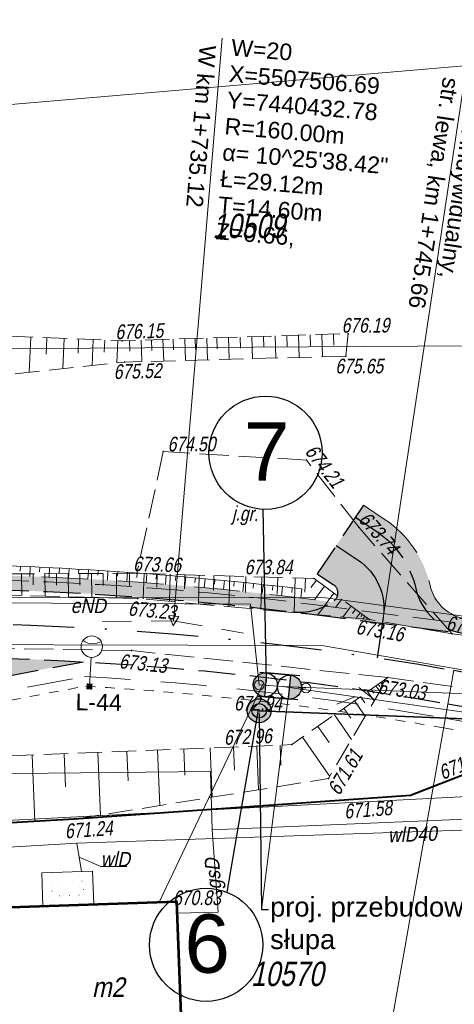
# Model space of a CAD drawing. Header units: metres. Extents: x 7168 to 12828, y 1523 to 3619.
# Tile 17 of 133: x 8490 to 8512, y 3463 to 3514. Entities that reach past the tile are written whole.
import ezdxf
from ezdxf import colors
from ezdxf.entities.mleader import LeaderData, LeaderLine
from ezdxf.enums import TextEntityAlignment as Align
from ezdxf.math import Vec2, Vec3

# ---------------------------------------------------------------- set-up
doc = ezdxf.new("R2010")
doc.units = ezdxf.units.M
for name, pattern in [('0.5_0.5', [1, 0.5, -0.5]), ('4', [2.5, 1.5, -1]), ('BUBZ01-500', [1.75, 1.25, -0.5]), ('DGN Style 2', [3.921133, 2.35268, -1.568453]), ('DGN Style 3', [2.649063, 1.892188, -0.756875]), ('DGN Style 4', [6.277735, 3.136907, -1.568453, 0.003921, -1.568453]), ('KTJZ01-500', [2, 1.5, -0.5]), ('sm05_500', [1, 0.5, -0.5])]:
    doc.linetypes.add(name, pattern=pattern)
for name, color, linetype, lineweight in [('1_trasa', 1, 'DGN Style 4', 30), ('1_trasa opis', 1, 'Continuous', 0), ('211-numer działki ewidencyjnej', 7, 'Continuous', 0), ('219-działka ewidencyjna', 7, 'Continuous', 0), ('2_krawedz jezdni', 7, 'DGN Style 3', 30), ('2_krawedz pobocza', 7, 'DGN Style 2', 13), ('2_krawedz skarpy', 7, 'Continuous', 13), ('312-budynek ewidencyjny', 7, 'Continuous', 0), ('312-oznaczenie budynku ewidencyjnego-Atr117', 7, 'Continuous', 0), ('3_jezdnia hatch', 8, 'Continuous', 0), ('8_kanał technologiczny', 30, 'Continuous', 40), ('_0', 7, 'Continuous', 0), ('BUBZ01', 4, 'Continuous', 0), ('BUBZ01_1', 4, 'Continuous', 0), ('CP_LINE_LT-S28', 40, 'CPP_Pipe_06', 18), ('EGBI - Wiatrołap', 7, 'Continuous', 0), ('Kabel nn oświetleniowy', 1, 'DGN Style 2', 13), ('KTJZ01', 98, 'Continuous', 0), ('KTOK05_01', 250, 'Continuous', 0), ('Latarnia drogowa 1', 1, 'Continuous', 13), ('Opisy', 1, 'Continuous', 0), ('proj. słupy', 1, 'Continuous', 30), ('PRZEBUDOWA SIECI', 1, 'DGN Style 2', 13), ('przewód elektroenergetyczny (linia)', 250, 'Continuous', 0), ('przewód elektroenergetyczny (linia)-Atr1', 250, 'Continuous', 0), ('przewód gazowy (linia)', 250, 'Continuous', 0), ('przewód gazowy (linia)-Atr1', 250, 'Continuous', 0), ('przewód wodociągowy (linia)', 250, 'Continuous', 0), ('przewód wodociągowy (linia)-Atr1', 250, 'Continuous', 0), ('RTPW02', 98, 'Continuous', 0), ('SUTP_B - Przewód telekomunikacyjny napowietrzny', 7, 'Continuous', 0), ('słup łączony (linia)', 250, 'Continuous', 0), ('słup łączony (linia) - symbol', 250, 'Continuous', 0), ('słupy', 250, 'Continuous', 25)]:
    doc.layers.add(name, color=color, linetype=linetype, lineweight=lineweight)
doc.layers.add('3_pobocze hatch', color=7, linetype='Continuous', lineweight=0, true_color=0xfffacd)
doc.layers.add('AL 4x25', color=250, linetype='Continuous')
doc.layers.add('atrybuty', color=5, linetype='Continuous')
doc.styles.add('Opis 500', font='italic.shx', dxfattribs={"width": 0.75, "height": 1.2})
doc.styles.add('Opis elektryczny', font='arial.ttf', dxfattribs={"height": 0.85})
doc.styles.get("Standard").update_dxf_attribs({"font": 'arial.ttf'})
doc.styles.add('Style-Arial', font='arial.ttf')
doc.styles.add('Style-simplex', font='simplex.shx')
doc.linetypes.add('CPP_Pipe_06', pattern='A,5.3,-0.35,["`",Style-simplex,S=0.5,R=0,X=0,Y=0],-1.35', length=7)
doc.linetypes.add('E2', pattern='A,4.921575,["E2",Opis 500,S=1.2,R=0,X=0,Y=-0.5],0.078425,-1.460211,5', length=11.460211)
doc.linetypes.add('KTOK05_01-500', pattern='A,3.75,[13,dgnlstyle-rozp_2015-smreczak.shx,S=0.002778,R=0,X=0,Y=0],3.75', length=7.5)

# ---------------------------------------------------------------- blocks, each defined once
blk = doc.blocks.new('SM05_1')
at = {"color": 0, "linetype": 'Continuous', "lineweight": 13}
blk.add_circle((0, 0), 0.25, dxfattribs=at)
blk = doc.blocks.new('RTPW02_1')
at = {"layer": 'RTPW02', "linetype": 'Continuous'}
h = blk.add_hatch(color=256, dxfattribs=at)
edge = h.paths.add_edge_path()
edge.add_arc((0, 0), 0.0045, 0, 360)
blk = doc.blocks.new('LO15')
at = {"layer": 'Latarnia drogowa 1'}
blk.add_line((0, 0), (1.5, 0), dxfattribs=at)
blk.add_circle((2.050888, 0), 0.550888, dxfattribs=at)
at = {"layer": 'Latarnia drogowa 1', "extrusion": (0, 0, -1)}
blk.add_arc((-3.020929, 0), 0.820233, 325.416533, 34.583463, dxfattribs=at)
at = {"layer": 'Latarnia drogowa 1'}
blk.add_solid([(0.150415, 0.150412), (0.150415, -0.149588), (-0.149585, 0.150412), (-0.149585, -0.149588)], dxfattribs=at)
blk = doc.blocks.new('*U115')
at = {"layer": 'słupy', "true_color": 0xffffff}
h = blk.add_hatch(color=7, dxfattribs=at)
h.paths.add_polyline_path([(2461, 0, 1), (-2461, 0, 1)])
h.paths.add_polyline_path([(1478, 0, -1), (-1478, 0, -1)], flags=16)
h = blk.add_hatch(color=7, dxfattribs=at)
h.set_gradient(color1=(255, 255, 255), tint=0.41, name='CYLINDER')
h.paths.add_polyline_path([(1478, 0, 1), (-1478, 0, 1)])
at = {"layer": 'proj. słupy'}
for radius in [2461, 1478]:
    blk.add_circle((0, 0), radius, dxfattribs=at)
at = {"layer": 'słupy'}
blk.add_circle((0, 0), 2461, dxfattribs=at)
at = {"layer": 'atrybuty', "flags": 1}
for tag, p in [('SYMBOL', (5719, 37248)), ('RODZAJ_ZERDZI', (5719, 33213)), ('NAZWA_STACJI', (5719, 29178)), ('NAZWA_OBWODU', (5719, 25143)), ('NAPIĘCIE', (5719, 21108)), ('PARAMETRY_ZERDZI', (5719, 17072)), ('MOC_W_KW', (5719, 13428))]:
    blk.add_attdef(tag, p, '', height=2000, dxfattribs=at)
at = {"layer": 'słupy', "color": 5, "flags": 4}
for tag, p in [('DŁ_PRZESLA', (5384, 45874)), ('NR_SLUPA', (5384, 6362))]:
    blk.add_attdef(tag, text='', height=3600, dxfattribs=at).set_placement(p, align=Align.TOP_LEFT)
blk = doc.blocks.new('*U118')
at = {"layer": 'słupy', "true_color": 0x000000}
h = blk.add_hatch(color=18, dxfattribs=at)
h.set_gradient(color2=(0, 0, 0), one_color=1)
h.paths.add_polyline_path([(-2354, 2464), (2568, 2464, 1.0156661)])
h = blk.add_hatch(color=18, dxfattribs=at)
h.set_gradient(color2=(0, 0, 0), one_color=1)
h.paths.add_polyline_path([(-2354, -2464, 1.0156661), (2568, -2464)])
at = {"layer": 'słupy'}
for p, q in [((-2354, 4398), (-2354, -2420)), ((2550, 4398), (2550, -2420)), ((-2354, -3883), (-2354, 2936)), ((-2354, 2464), (2568, 2464)), ((2550, -3883), (2550, 2936)), ((-2354, -2464), (2568, -2464))]:
    blk.add_line(p, q, dxfattribs=at)
for centre in [(107, 2502), (107, -2502)]:
    blk.add_circle(centre, 2461, dxfattribs=at)
at = {"layer": 'atrybuty', "flags": 1}
for tag, p in [('SYMBOL', (5719, 37248)), ('RODZAJ_ZERDZI', (5719, 33213)), ('NAZWA_STACJI', (5719, 29178)), ('NAZWA_OBWODU', (5719, 25143)), ('NAPIĘCIE', (5719, 21108)), ('PARAMETRY_ZERDZI', (5719, 17072)), ('MOC_W_KW', (5719, 13428))]:
    blk.add_attdef(tag, p, '', height=2000, dxfattribs=at)
at = {"layer": 'słupy', "color": 5, "flags": 4}
for tag, p in [('DŁ_PRZESLA', (5384, 45874)), ('NR_SLUPA', (5384, 6362))]:
    blk.add_attdef(tag, text='', height=3600, dxfattribs=at).set_placement(p, align=Align.TOP_LEFT)

msp = doc.modelspace()

# ---------------------------------------------------------------- hatches: boundary and pattern name
at = {"layer": '3_jezdnia hatch', "true_color": 0xb3fffc}
for points in [[(8504.378, 3483.522), (8512.405, 3482.504, -0.316083), (8509.855, 3484.825, 0.192152), (8507.868, 3487.732), (8506.753, 3488.481), (8504.802, 3485.575), (8505.639, 3485.012, -0.518635), (8505.658, 3484.195, -0.191605), (8503.513, 3483.63, -0.001347)], [(8482.836, 3481.305), (8476.039, 3481.255, -0.033753), (8454.265, 3482.563), (8461.019, 3480.336, 0.023048), (8476.05, 3479.755), (8482.847, 3479.805, -0.005051), (8486.014, 3479.797), (8492.805, 3481.065, 0.015758)]]:
    msp.add_hatch(color=131, dxfattribs=at).paths.add_polyline_path(points)
at = {"layer": '3_pobocze hatch', "true_color": 0xfffacd}
for points in [[(8520.58, 3481.466, 0.111909), (8541.622, 3482.484), (8542.323, 3482.75, 0.243549), (8544.164, 3484.806), (8544.424, 3485.814, -0.157071), (8546.964, 3489.83), (8546.314, 3490.261, 0.150352), (8543.697, 3486.002), (8543.437, 3484.993, -0.243549), (8542.057, 3483.452), (8541.388, 3483.197, -0.111822), (8520.693, 3482.208), (8512.499, 3483.248, -0.316083), (8510.587, 3484.989, 0.192152), (8508.286, 3488.354), (8507.171, 3489.103), (8506.753, 3488.481), (8507.868, 3487.732, -0.192152), (8509.855, 3484.825, 0.316083), (8512.405, 3482.504)], [(8482.804, 3485.555), (8476.007, 3485.504, -0.008078), (8470.919, 3485.549, -0.423209), (8468.728, 3487.923), (8468.733, 3488.013), (8467.984, 3488.054), (8467.979, 3487.964, 0.423201), (8470.9, 3484.799, 0.008078), (8476.013, 3484.754), (8482.81, 3484.805, -0.032084), (8503.513, 3483.63, 0.181109), (8505.558, 3484.125, 0.035119)]]:
    msp.add_hatch(color=7, dxfattribs=at).paths.add_polyline_path(points)

# ---------------------------------------------------------------- linework, layer by layer
at = {"color": 1, "lineweight": 25}
for p, q in [((8502.198, 3480.026), (8502.016, 3488.895)), ((8501.771, 3478.624), (8500.158, 3469.243))]:
    msp.add_line(p, q, dxfattribs=at)
for centre in [(8502.145, 3491.788), (8499.093, 3466.541)]:
    msp.add_circle(centre, 2.904, dxfattribs=at)
at = {"layer": '1_trasa'}
for p, q in [((8505.777, 3487.028), (8506.892, 3486.279)), ((8508.186, 3483.341), (8507.874, 3481.27)), ((8511.8, 3480.628), (8520.172, 3479.152))]:
    msp.add_line(p, q, dxfattribs=at)
at = {"layer": '1_trasa', "extrusion": (0, 0, -1)}
for centre, radius, start, end in [((-8505.219, 3483.789), 3, 123.8888, 188.5764), ((-8484.013, 3323.059), 160, 89.57362, 100.00096)]:
    msp.add_arc(centre, radius, start, end, dxfattribs=at)
at = {"layer": '1_trasa opis', "flags": 128}
for points in [[(8497.422, 3483.164), (8499.926, 3513.059)], [(8511.8, 3480.628), (8506.59, 3451.084)]]:
    msp.add_lwpolyline(points, dxfattribs=at)
at = {"layer": '1_trasa opis', "linetype": 'Continuous', "lineweight": 0, "flags": 128}
msp.add_lwpolyline([(8507.874, 3481.27), (8512.347, 3510.935)], dxfattribs=at)
at = {"layer": '1_trasa opis', "linetype": 'Continuous', "flags": 128}
msp.add_lwpolyline([(8497.401, 3482.915), (8497.194, 3483.434), (8497.692, 3483.392), (8497.401, 3482.915)], close=True, dxfattribs=at)
at = {"layer": '1_trasa opis', "linetype": '4'}
msp.add_lwpolyline([(8493.772, 3483.137), (8497.422, 3483.164), (8501.016, 3482.53)], dxfattribs=at)
at = {"layer": '219-działka ewidencyjna', "color": 3, "linetype": 'Continuous', "lineweight": 13, "true_color": 0x00ff00, "flags": 128}
for points in [[(8484.638, 3509.283), (8513.348, 3511.733)], [(8484.718, 3497.103), (8512.768, 3497.273)], [(8484.768, 3484.363), (8505.218, 3484.353)], [(8505.218, 3484.353), (8512.328, 3483.413)], [(8477.518, 3481.973), (8505.028, 3481.893)], [(8505.028, 3481.893), (8515.818, 3480.033)], [(8484.578, 3472.703), (8529.888, 3475.063)]]:
    msp.add_lwpolyline(points, dxfattribs=at)
at = {"layer": '2_krawedz jezdni'}
for p, q in [((8507.171, 3489.103), (8504.802, 3485.575)), ((8506.753, 3488.481), (8507.868, 3487.732)), ((8504.802, 3485.575), (8505.639, 3485.012)), ((8504.378, 3483.522), (8520.58, 3481.466)), ((8486.014, 3479.797), (8492.805, 3481.065)), ((8511.496, 3478.905), (8519.868, 3477.428))]:
    msp.add_line(p, q, dxfattribs=at)
at = {"layer": '2_krawedz jezdni', "extrusion": (0, 0, -1)}
for centre, radius, start, end in [((-8505.219, 3483.789), 4.75, 123.8888, 167.3965), ((-8484.013, 3323.059), 161.75, 89.57362, 97.23291), ((-8484.013, 3323.059), 158.25, 89.57362, 100.00096)]:
    msp.add_arc(centre, radius, start, end, dxfattribs=at)
at = {"layer": '2_krawedz jezdni'}
for centre, radius, start, end in [((8505.361, 3484.597), 0.5, 306.4599, 56.1112), ((8512.783, 3485.48), 3, 192.6035, 262.7671), ((8503.875, 3486.608), 3, 263.0758, 306.464)]:
    msp.add_arc(centre, radius, start, end, dxfattribs=at)
at = {"layer": '2_krawedz pobocza'}
for p, q in [((8507.171, 3489.103), (8508.286, 3488.354)), ((8486.078, 3479.046), (8492.854, 3480.311)), ((8511.365, 3478.166), (8516.788, 3477.21))]:
    msp.add_line(p, q, dxfattribs=at)
at = {"layer": '2_krawedz pobocza', "extrusion": (0, 0, -1)}
for centre, radius, start, end in [((-8505.219, 3483.789), 5.5, 123.8888, 167.3965), ((-8484.013, 3323.059), 162.5, 89.57362, 97.61905), ((-8484.013, 3323.059), 157.5, 93.21769, 100.00096)]:
    msp.add_arc(centre, radius, start, end, dxfattribs=at)
at = {"layer": '2_krawedz pobocza'}
msp.add_arc((8512.783, 3485.48), 2.25, 192.6035, 262.7671, dxfattribs=at)
at = {"layer": '2_krawedz skarpy'}
msp.add_open_spline([(8471.81, 3485.709), (8478.796, 3486.156), (8486.956, 3486.216), (8497.622, 3485.555), (8504.015, 3484.802)], degree=3, dxfattribs=at)
at = {"layer": '312-budynek ewidencyjny', "color": 250, "linetype": 'Continuous', "lineweight": 53, "flags": 128}
for points in [[(8488.018, 3468.443), (8497.568, 3468.763)], [(8497.568, 3468.763), (8497.898, 3460.283)]]:
    msp.add_lwpolyline(points, dxfattribs=at)
at = {"layer": '8_kanał technologiczny', "color": 30, "linetype": 'DGN Style 3', "lineweight": 13}
msp.add_line((8504.441, 3484.018), (8520.655, 3481.961), dxfattribs=at)
at = {"layer": '8_kanał technologiczny', "color": 30, "linetype": 'DGN Style 3', "lineweight": 13, "extrusion": (0, 0, -1)}
msp.add_arc((-8484.013, 3323.059), 162.25, 89.57362, 97.23291, dxfattribs=at)
at = {"layer": '_0', "color": 7, "linetype": 'Continuous', "lineweight": 13}
for p, q in [((8489.554, 3485.709), (8489.565, 3485.958)), ((8490.064, 3485.939), (8490.044, 3485.445)), ((8490.552, 3485.673), (8490.564, 3485.918)), ((8491.063, 3485.893), (8491.039, 3485.404)), ((8491.55, 3485.624), (8491.562, 3485.868)), ((8492.062, 3485.841), (8492.034, 3485.357)), ((8492.547, 3485.572), (8492.561, 3485.811)), ((8493.06, 3485.781), (8493.031, 3485.309)), ((8493.544, 3485.514), (8493.559, 3485.75)), ((8494.058, 3485.72), (8494.027, 3485.246)), ((8494.54, 3485.45), (8494.557, 3485.686)), ((8495.056, 3485.649), (8495.022, 3485.183)), ((8495.537, 3485.382), (8495.554, 3485.613)), ((8496.053, 3485.576), (8496.017, 3485.112)), ((8496.533, 3485.306), (8496.552, 3485.539)), ((8497.05, 3485.499), (8497.012, 3485.034)), ((8497.529, 3485.226), (8497.548, 3485.458)), ((8498.046, 3485.415), (8498.005, 3484.955)), ((8498.524, 3485.139), (8498.544, 3485.369)), ((8499.042, 3485.322), (8498.999, 3484.862)), ((8499.518, 3485.045), (8499.54, 3485.275)), ((8500.038, 3485.229), (8499.993, 3484.768)), ((8500.512, 3484.951), (8500.535, 3485.182)), ((8501.033, 3485.131), (8500.985, 3484.668)), ((8501.506, 3484.846), (8501.53, 3485.079)), ((8502.027, 3485.026), (8501.976, 3484.559)), ((8502.498, 3484.737), (8502.524, 3484.97)), ((8503.021, 3484.914), (8502.968, 3484.449)), ((8503.491, 3484.624), (8503.518, 3484.858)), ((8504.015, 3484.802), (8503.959, 3484.327))]:
    msp.add_line(p, q, dxfattribs=at)
at = {"layer": '_0', "color": 7, "linetype": 'Continuous', "lineweight": 0, "flags": 128}
msp.add_lwpolyline([(8511.8, 3480.628), (8511.782, 3480.53)], dxfattribs=at)
at = {"layer": 'BUBZ01', "linetype": 'BUBZ01-500', "lineweight": 13}
msp.add_line((8506.378, 3497.903), (8506.268, 3496.743), dxfattribs=at)
at = {"layer": 'BUBZ01', "linetype": 'BUBZ01-500', "lineweight": 13, "flags": 128}
for points in [[(8449.578, 3508.883), (8451.148, 3508.863), (8470.448, 3509.233), (8483.358, 3509.783), (8484.638, 3508.873), (8484.508, 3497.953), (8494.788, 3497.533), (8506.378, 3497.903)], [(8506.268, 3496.743), (8494.908, 3496.443), (8482.598, 3495.133)], [(8495.538, 3485.603), (8481.388, 3485.533), (8468.968, 3486.723)], [(8453.628, 3482.233), (8452.718, 3479.913), (8454.098, 3475.963), (8460.608, 3473.593), (8469.728, 3472.103), (8477.848, 3472.153), (8492.318, 3472.983), (8505.378, 3475.073), (8508.418, 3480.253)], [(8508.418, 3480.253), (8503.488, 3476.813), (8483.588, 3476.013), (8468.518, 3474.473), (8460.648, 3474.453), (8455.608, 3476.923), (8453.908, 3479.823), (8453.628, 3482.233)]]:
    msp.add_lwpolyline(points, dxfattribs=at)
at = {"layer": 'BUBZ01_1', "linetype": 'Continuous', "lineweight": 13}
for p, q in [((8490.021, 3495.922), (8490.095, 3497.724)), ((8490.88, 3496.85), (8490.915, 3497.691)), ((8491.745, 3496.106), (8491.808, 3497.654)), ((8492.524, 3496.905), (8492.553, 3497.624)), ((8493.244, 3496.265), (8493.298, 3497.593)), ((8493.869, 3496.949), (8493.894, 3497.569)), ((8494.518, 3496.401), (8494.565, 3497.542)), ((8495.179, 3496.997), (8495.162, 3497.544)), ((8495.795, 3496.466), (8495.76, 3497.564)), ((8496.301, 3497.03), (8496.284, 3497.58)), ((8496.917, 3496.496), (8496.882, 3497.599)), ((8497.423, 3497.063), (8497.405, 3497.616)), ((8498.039, 3496.525), (8498.003, 3497.635)), ((8498.545, 3497.095), (8498.527, 3497.652)), ((8499.161, 3496.555), (8499.125, 3497.671)), ((8499.666, 3497.128), (8499.648, 3497.688)), ((8500.282, 3496.584), (8500.247, 3497.707)), ((8500.863, 3497.163), (8500.845, 3497.726)), ((8501.479, 3496.616), (8501.443, 3497.745)), ((8502.059, 3497.198), (8502.041, 3497.764)), ((8502.676, 3496.648), (8502.639, 3497.783)), ((8503.256, 3497.233), (8503.238, 3497.802)), ((8503.872, 3496.679), (8503.836, 3497.821)), ((8504.452, 3497.268), (8504.434, 3497.84)), ((8505.069, 3496.711), (8505.032, 3497.86)), ((8505.649, 3497.303), (8505.63, 3497.879)), ((8489.629, 3484.465), (8489.624, 3485.573)), ((8490.225, 3485.013), (8490.223, 3485.576)), ((8490.827, 3484.434), (8490.821, 3485.579)), ((8491.423, 3485), (8491.42, 3485.582)), ((8492.025, 3484.403), (8492.019, 3485.585)), ((8492.621, 3484.988), (8492.618, 3485.588)), ((8493.223, 3484.373), (8493.217, 3485.591)), ((8493.819, 3484.976), (8493.816, 3485.594)), ((8494.496, 3484.34), (8494.49, 3485.597)), ((8495.167, 3484.962), (8495.164, 3485.601)), ((8495.872, 3484.287), (8495.911, 3485.591)), ((8496.562, 3484.899), (8496.582, 3485.572)), ((8497.213, 3484.165), (8497.254, 3485.552)), ((8497.978, 3484.813), (8498, 3485.529)), ((8498.702, 3484.03), (8498.746, 3485.507)), ((8499.469, 3484.724), (8499.491, 3485.485)), ((8500.265, 3483.888), (8500.312, 3485.461)), ((8501.108, 3484.625), (8501.132, 3485.437)), ((8501.903, 3483.739), (8501.953, 3485.412)), ((8502.748, 3484.526), (8502.773, 3485.388)), ((8503.616, 3483.583), (8503.668, 3485.361)), ((8504.169, 3484.631), (8504.191, 3485.346)), ((8504.477, 3484.867), (8504.756, 3485.245)), ((8504.652, 3484.238), (8505.171, 3484.939)), ((8504.82, 3483.474), (8505.644, 3484.589)), ((8505.739, 3483.851), (8506.058, 3484.283)), ((8506.106, 3483.357), (8506.531, 3483.933)), ((8506.609, 3483.542), (8506.768, 3483.758)), ((8506.792, 3483.295), (8507.005, 3483.583)), ((8507.043, 3483.387), (8507.123, 3483.495)), ((8507.135, 3483.264), (8507.241, 3483.408)), ((8507.333, 3483.284), (8507.36, 3483.32)), ((8508.005, 3479.548), (8507.809, 3479.828)), ((8508.009, 3479.801), (8507.931, 3479.913)), ((8508.17, 3479.83), (8508.053, 3479.998)), ((8508.163, 3479.97), (8508.114, 3480.04)), ((8508.294, 3480.041), (8508.236, 3480.125)), ((8508.316, 3480.14), (8508.296, 3480.168)), ((8507.243, 3478.954), (8507.018, 3479.276)), ((8507.715, 3479.055), (8507.383, 3479.531)), ((8507.703, 3479.462), (8507.566, 3479.658)), ((8507.261, 3478.28), (8506.714, 3479.063)), ((8506.558, 3477.082), (8505.679, 3478.341)), ((8506.527, 3478.164), (8506.166, 3478.681)), ((8505.403, 3476.922), (8504.827, 3477.747)), ((8501.783, 3474.497), (8501.693, 3476.74)), ((8502.932, 3475.738), (8502.89, 3476.788)), ((8505.441, 3475.18), (8504.036, 3477.195)), ((8490.309, 3472.867), (8490.172, 3476.277)), ((8491.885, 3474.652), (8491.817, 3476.343)), ((8493.667, 3473.198), (8493.538, 3476.413)), ((8495.095, 3474.955), (8495.034, 3476.473)), ((8496.72, 3473.687), (8496.605, 3476.536)), ((8498.006, 3475.246), (8497.952, 3476.59)), ((8499.4, 3474.116), (8499.299, 3476.644)), ((8500.544, 3475.499), (8500.496, 3476.692))]:
    msp.add_line(p, q, dxfattribs=at)
at = {"layer": 'CP_LINE_LT-S28'}
msp.add_lwpolyline([(8503.018, 3479.793), (8540.998, 3478.293), (8581.108, 3476.233)], dxfattribs=at)
at = {"layer": 'EGBI - Wiatrołap', "color": 250, "linetype": 'Continuous', "lineweight": 13}
for p, q in [((8491.22, 3469.752), (8491.23, 3469.752)), ((8491.719, 3469.769), (8491.729, 3469.769)), ((8492.219, 3469.786), (8492.229, 3469.786)), ((8492.719, 3469.803), (8492.729, 3469.804)), ((8491.192, 3469.295), (8491.191, 3469.305)), ((8492.801, 3469.373), (8492.802, 3469.363)), ((8491.08, 3469.045), (8491.07, 3469.045)), ((8491.209, 3468.795), (8491.209, 3468.805)), ((8491.58, 3469.063), (8491.57, 3469.062)), ((8492.079, 3469.08), (8492.069, 3469.079)), ((8492.579, 3469.097), (8492.569, 3469.097))]:
    msp.add_line(p, q, dxfattribs=at)
at = {"layer": 'EGBI - Wiatrołap', "color": 250, "linetype": 'Continuous', "lineweight": 13, "flags": 128}
msp.add_lwpolyline([(8490.718, 3468.533), (8490.658, 3470.233), (8493.268, 3470.323), (8493.328, 3468.623), (8490.718, 3468.533)], dxfattribs=at)
at = {"layer": 'Kabel nn oświetleniowy', "linetype": '0.5_0.5'}
for p, q in [((8486.121, 3478.545), (8492.886, 3479.809)), ((8519.651, 3476.197), (8511.279, 3477.674))]:
    msp.add_line(p, q, dxfattribs=at)
msp.add_arc((8484.013, 3323.059), 157, 79.99904, 86.76025, dxfattribs=at)
at = {"layer": 'KTJZ01', "linetype": 'KTJZ01-500'}
for points in [[(8511.718, 3482.503), (8506.928, 3487.963), (8504.248, 3491.413), (8496.898, 3491.853), (8495.538, 3485.603)], [(8507.478, 3483.233), (8495.588, 3484.313), (8481.478, 3484.673), (8470.558, 3484.743), (8463.088, 3484.873), (8458.428, 3484.953), (8451.788, 3485.473)], [(8495.538, 3485.603), (8504.638, 3485.333), (8507.478, 3483.233)], [(8549.628, 3483.763), (8539.238, 3481.953), (8532.308, 3480.913), (8528.688, 3480.693), (8520.908, 3481.373), (8511.718, 3482.503), (8507.478, 3483.233)], [(8521.618, 3478.393), (8508.418, 3480.253), (8495.258, 3481.643), (8480.448, 3481.893), (8470.398, 3481.953), (8462.908, 3481.773), (8453.628, 3482.233)]]:
    msp.add_lwpolyline(points, dxfattribs=at)
at = {"layer": 'KTOK05_01', "color": 250, "linetype": 'KTOK05_01-500', "lineweight": 40, "flags": 128}
for points in [[(8514.418, 3476.083), (8509.588, 3474.203), (8492.318, 3472.983)], [(8492.318, 3472.983), (8477.848, 3472.153), (8469.728, 3472.103), (8470.058, 3467.503)]]:
    msp.add_lwpolyline(points, dxfattribs=at)
at = {"layer": 'PRZEBUDOWA SIECI', "color": 6, "linetype": 'Continuous', "lineweight": 13}
msp.add_line((8502.035, 3479.989), (8496.726, 3468.802), dxfattribs=at)
msp.add_lwpolyline([(8501.93, 3468.351), (8503.369, 3479.779)], dxfattribs=at)
at = {"layer": 'PRZEBUDOWA SIECI', "color": 6, "linetype": 'Continuous', "lineweight": 35}
msp.add_lwpolyline([(8501.818, 3478.553), (8540.98, 3477.021)], dxfattribs=at)
at = {"layer": 'PRZEBUDOWA SIECI', "color": 6, "linetype": 'E2', "lineweight": 13}
msp.add_circle((8548.932, 3483.766), 69.722, dxfattribs=at)
at = {"layer": 'przewód elektroenergetyczny (linia)', "color": 1, "linetype": 'Continuous', "lineweight": 13, "flags": 128}
msp.add_lwpolyline([(8503.018, 3479.793), (8501.818, 3479.873), (8501.368, 3484.013), (8484.358, 3484.103), (8483.938, 3490.643), (8459.938, 3491.263)], dxfattribs=at)
at = {"layer": 'przewód gazowy (linia)', "color": 30, "linetype": 'Continuous', "lineweight": 13, "flags": 128}
for points in [[(8600.308, 3488.563), (8591.488, 3486.143), (8587.748, 3486.353), (8580.908, 3485.283), (8571.398, 3483.743), (8563.698, 3482.673), (8552.138, 3480.533), (8547.068, 3479.313), (8541.868, 3476.073), (8529.028, 3474.323), (8523.638, 3473.333), (8520.918, 3473.343), (8499.398, 3472.443), (8499.328, 3475.433), (8455.958, 3474.983)], [(8499.398, 3472.443), (8499.718, 3468.213), (8497.598, 3468.163)]]:
    msp.add_lwpolyline(points, dxfattribs=at)
at = {"layer": 'przewód wodociągowy (linia)', "color": 5, "linetype": 'Continuous', "lineweight": 13, "flags": 128}
for points in [[(8548.108, 3475.223), (8542.058, 3474.663), (8530.438, 3473.033), (8492.458, 3471.753), (8470.978, 3470.493), (8443.648, 3469.753)], [(8492.458, 3471.753), (8492.708, 3470.303)]]:
    msp.add_lwpolyline(points, dxfattribs=at)
at = {"layer": 'przewód wodociągowy (linia)-Atr1', "color": 5, "flags": 128}
msp.add_lwpolyline([(8492.588, 3471.033), (8493.688, 3470.553), (8495.025, 3470.553)], dxfattribs=at)
at = {"layer": 'SUTP_B - Przewód telekomunikacyjny napowietrzny', "color": 30, "linetype": 'Continuous', "lineweight": 13, "flags": 128}
for points in [[(8581.108, 3476.233), (8540.998, 3478.293), (8528.658, 3476.173), (8503.018, 3479.793)], [(8505.804, 3478.893), (8506.731, 3479.268), (8507.721, 3479.128), (8506.934, 3479.745)]]:
    msp.add_lwpolyline(points, dxfattribs=at)
at = {"layer": 'słup łączony (linia)', "color": 250, "linetype": 'sm05_500', "lineweight": 13, "flags": 128}
msp.add_lwpolyline([(8501.818, 3479.873), (8504.218, 3479.713)], dxfattribs=at)

# ---------------------------------------------------------------- block references
at = {"layer": 'AL 4x25', "xscale": 0.0002500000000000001, "yscale": 0.0002500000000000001, "zscale": 0.0002500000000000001, "rotation": 264.7573718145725}
msp.add_blockref('*U118', (8502.757, 3479.851), dxfattribs=at)
at = {"layer": 'AL 4x25', "xscale": 0.0002500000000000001, "yscale": 0.0002500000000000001, "zscale": 0.0002500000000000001}
msp.add_blockref('*U115', (8501.818, 3478.553), dxfattribs=at)
at = {"layer": 'Latarnia drogowa 1', "rotation": 86.70611541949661}
msp.add_blockref('LO15', (8493.109, 3479.795), dxfattribs=at)
at = {"layer": 'RTPW02', "linetype": 'Continuous', "xscale": 10, "yscale": 10, "zscale": 10}
for p in [(8506.378, 3497.903), (8494.788, 3497.533), (8494.908, 3496.443), (8506.268, 3496.743), (8496.898, 3491.853), (8504.248, 3491.413), (8506.928, 3487.963), (8495.538, 3485.603), (8504.638, 3485.333), (8495.588, 3484.313), (8507.478, 3483.233), (8511.718, 3482.503), (8495.258, 3481.643), (8508.418, 3480.253), (8504.048, 3479.653), (8503.488, 3476.813), (8505.378, 3475.073), (8509.588, 3474.203), (8492.318, 3472.983), (8497.588, 3468.793)]:
    msp.add_blockref('RTPW02_1', p, dxfattribs=at)
at = {"layer": 'słup łączony (linia) - symbol', "color": 250, "linetype": 'Continuous', "lineweight": 13}
for p in [(8501.818, 3479.873), (8504.218, 3479.713)]:
    msp.add_blockref('SM05_1', p, dxfattribs=at)

# ---------------------------------------------------------------- texts
at = {"color": 5, "lineweight": 35, "char_height": 3, "width": 2.21571, "attachment_point": 1}
for s, insert in [('{\\C1;7}', (8501.037, 3493.354)), ('{\\C1;6}', (8497.985, 3468.107))]:
    msp.add_mtext(s, dxfattribs=dict(at, insert=insert))
at = {"layer": '1_trasa opis', "lineweight": 0, "insert": (8498.755, 3512.734), "char_height": 0.85, "attachment_point": 7, "rotation": 265.2127, "line_spacing_factor": 1.305882, "style": 'Style-Arial'}
msp.add_mtext('W km 1+735.12', dxfattribs=at)
at = {"layer": '1_trasa opis', "insert": (8500.424, 3513.017), "char_height": 0.85, "attachment_point": 1, "rotation": 355.2127, "line_spacing_factor": 0.952941, "style": 'Style-Arial'}
msp.add_mtext('W=20\\PX=5507506.69\\PY=7440432.78\\PR=160.00m\\Pα= 10^ 25\'38.42"\\PŁ=29.12m\\PT=14.60m\\PZ=0.66,', dxfattribs=at)
at = {"layer": '1_trasa opis', "linetype": 'Continuous', "lineweight": 0, "insert": (8513.435, 3510.771), "char_height": 0.85, "attachment_point": 1, "rotation": 261.4236, "line_spacing_factor": 0.952941, "style": 'Style-Arial'}
msp.add_mtext('zjazd indywidualny,\\Pstr. lewa, km 1+745.66', dxfattribs=at)
at = {"layer": '211-numer działki ewidencyjnej', "color": 3, "linetype": 'Continuous', "lineweight": 13, "true_color": 0x00ff00, "insert": (8499.418, 3504.053), "char_height": 1.25, "attachment_point": 1, "line_spacing_factor": 0.6}
msp.add_mtext('\\FKRENTZ_1250;\\Q12;\\H1x;\\W0.8;10509', dxfattribs=at)
at = {"layer": '211-numer działki ewidencyjnej', "color": 3, "linetype": 'Continuous', "lineweight": 13, "insert": (8501.395, 3465.678), "char_height": 1.25, "attachment_point": 1, "line_spacing_factor": 0.6}
msp.add_mtext('\\FKRENTZ_1250;\\Q12;\\H1x;\\W0.8;10570', dxfattribs=at)
at = {"layer": '312-oznaczenie budynku ewidencyjnego-Atr117', "color": 250, "insert": (8493.238, 3463.869), "char_height": 1, "attachment_point": 7, "line_spacing_factor": 0.6}
msp.add_mtext('\\FKRENTZ_1250;\\Q12;\\H1x;\\W0.9;m2', dxfattribs=at)
at = {"layer": '_0', "color": 30, "linetype": 'Continuous', "lineweight": 0, "style": 'Style-simplex'}
msp.add_text('+', height=0.001, dxfattribs=at).set_placement((8507.874, 3481.27), align=Align.MIDDLE_CENTER)
at = {"layer": 'KTJZ01', "linetype": 'Continuous', "insert": (8500.416, 3488.089), "char_height": 0.75, "attachment_point": 7, "rotation": 358.3005, "line_spacing_factor": 0.72}
msp.add_mtext('\\FKRENTZ_1250;\\Q12;\\H1x;\\W0.8;j.gr.', dxfattribs=at)
at = {"layer": 'Opisy', "style": 'Opis elektryczny'}
msp.add_text('L-44', height=0.85, rotation=359.0317, dxfattribs=at).set_placement((8492.388, 3478.58))
at = {"layer": 'przewód elektroenergetyczny (linia)-Atr1', "color": 1, "insert": (8492.148, 3483.938), "char_height": 0.75, "attachment_point": 4, "rotation": 359.697, "line_spacing_factor": 0.6}
msp.add_mtext('\\FKRENTZ_1250;\\Q12;\\H1x;\\W0.9;eND', dxfattribs=at)
at = {"layer": 'przewód gazowy (linia)-Atr1', "color": 250, "insert": (8499.618, 3469.378), "char_height": 0.75, "attachment_point": 4, "rotation": 94.326, "line_spacing_factor": 0.6}
msp.add_mtext('\\FKRENTZ_1250;\\Q12;\\H1x;\\W0.9;gsD', dxfattribs=at)
at = {"layer": 'przewód wodociągowy (linia)-Atr1', "color": 5, "insert": (8508.428, 3472.168), "char_height": 0.75, "attachment_point": 4, "rotation": 1.93, "line_spacing_factor": 0.6}
msp.add_mtext('\\FKRENTZ_1250;\\Q12;\\H1x;\\W0.9;wlD40', dxfattribs=at)
at = {"layer": 'przewód wodociągowy (linia)-Atr1', "color": 5, "insert": (8493.688, 3470.558), "char_height": 0.75, "attachment_point": 7, "line_spacing_factor": 0.6}
msp.add_mtext('\\FKRENTZ_1250;\\Q12;\\H1x;\\W0.9;wlD', dxfattribs=at)
at = {"layer": 'RTPW02', "linetype": 'Continuous', "char_height": 0.75, "attachment_point": 7, "line_spacing_factor": 0.72}
for s, insert, rotation in [('\\FKRENTZ_1250;\\Q12;\\H1x;\\W0.8; 676.15', (8494.228, 3497.592), 1.8285), ('\\FKRENTZ_1250;\\Q12;\\H1x;\\W0.8; 675.52', (8494.136, 3495.551), 1.5127), ('\\FKRENTZ_1250;\\Q12;\\H1x;\\W0.8; 674.21', (8503.981, 3492.007), 307.8405), ('\\FKRENTZ_1250;\\Q12;\\H1x;\\W0.8; 673.74', (8506.72, 3488.497), 311.2601), ('\\FKRENTZ_1250;\\Q12;\\H1x;\\W0.8; 673.66', (8495.122, 3485.721), 358.3005), ('\\FKRENTZ_1250;\\Q12;\\H1x;\\W0.8; 673.23', (8494.846, 3483.451), 354.8099), ('\\FKRENTZ_1250;\\Q12;\\H1x;\\W0.8; 673.13', (8511.169, 3482.696), 352.9901), ('\\FKRENTZ_1250;\\Q12;\\H1x;\\W0.8; 673.16', (8506.528, 3482.534), 350.2312), ('\\FKRENTZ_1250;\\Q12;\\H1x;\\W0.8; 673.13', (8494.382, 3480.751), 353.9706), ('\\FKRENTZ_1250;\\Q12;\\H1x;\\W0.8; 673.03', (8507.661, 3479.45), 351.9793), ('\\FKRENTZ_1250;\\Q12;\\H1x;\\W0.8; 672.96', (8499.799, 3476.783), 2.0783), ('\\FKRENTZ_1250;\\Q12;\\H1x;\\W0.8; 671.61', (8505.824, 3473.958), 59.5925), ('\\FKRENTZ_1250;\\Q12;\\H1x;\\W0.8; 671.94', (8511.029, 3474.899), 22.2969), ('\\FKRENTZ_1250;\\Q12;\\H1x;\\W0.8; 671.58', (8505.99, 3472.985), 4.5625), ('\\FKRENTZ_1250;\\Q12;\\H1x;\\W0.8; 671.24', (8491.65, 3471.972), 4.0408)]:
    msp.add_mtext(s, dxfattribs=dict(at, insert=insert, rotation=rotation))
for s, insert in [('\\FKRENTZ_1250;\\Q12;\\H1x;\\W0.8; 676.19', (8505.827, 3497.945)), ('\\FKRENTZ_1250;\\Q12;\\H1x;\\W0.8; 675.65', (8505.505, 3495.851)), ('\\FKRENTZ_1250;\\Q12;\\H1x;\\W0.8; 674.50', (8496.898, 3491.853)), ('\\FKRENTZ_1250;\\Q12;\\H1x;\\W0.8; 673.84', (8500.852, 3485.541)), ('\\FKRENTZ_1250;\\Q12;\\H1x;\\W0.8; 672.94', (8500.306, 3478.553)), ('\\FKRENTZ_1250;\\Q12;\\H1x;\\W0.8; 670.83', (8497.172, 3468.57))]:
    msp.add_mtext(s, dxfattribs=dict(at, insert=insert))

# ---------------------------------------------------------------- leaders
at = {"layer": '1_trasa opis', "color": 212, "lineweight": 0}
ml = msp.add_multileader_mtext('Standard', dxfattribs=at)
ml.set_content('{\\C6;proj. przebudowa słupa }', color=212)
ml.set_leader_properties()
ml.build(insert=Vec2(0, 0))
ml.multileader.update_dxf_attribs({"text_right_attachment_type": 6, "dogleg_length": 0.36, "arrow_head_size": 0.18})
ctx = ml.context
ctx.base_point, ctx.char_height, ctx.arrow_head_size, ctx.landing_gap_size, ctx.plane_origin = Vec3(8502.29, 3468.351), 1, 0.18, 0.09, Vec3(8501.818, 3478.553)
ctx.right_attachment = 6
notes = []
notes.append((ctx, [(0, (1, 1, 0), (8501.93, 3468.351), (1, 0), 0.36, [(0, [(8501.818, 3478.553)], 0, [])])]))
ctx.mtext.insert, ctx.mtext.width, ctx.mtext.flow_direction = Vec3(8502.38, 3468.99), 12.67542, 5
for ctx, leaders in notes:
    for number, flags, end, landing, length, lines in leaders:
        leader = LeaderData()
        leader.index, (leader.has_last_leader_line, leader.has_dogleg_vector, leader.attachment_direction) = number, flags
        leader.last_leader_point, leader.dogleg_vector, leader.dogleg_length = Vec3(end), Vec3(landing), length
        for number, points, colour, breaks in lines:
            line = LeaderLine()
            line.index, line.vertices, line.color, line.breaks = number, Vec3.list(points), colors.encode_raw_color(colour), breaks
            leader.lines.append(line)
        ctx.leaders.append(leader)

doc.saveas('drawing.dxf')
